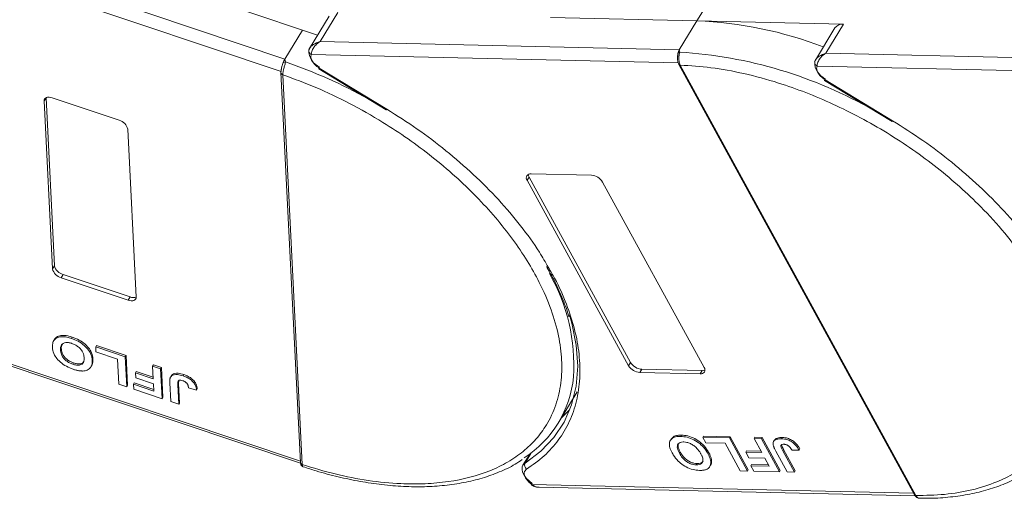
# Model space of a CAD drawing. Header units: millimetres. Extents: x 506 to 1981, y 649 to 1682.
# Tile 41 of 86: x 1391 to 1484, y 1407 to 1453. Entities that reach past the tile are written whole.
import ezdxf

# ---------------------------------------------------------------- set-up
doc = ezdxf.new("R2010")
doc.units = ezdxf.units.MM

msp = doc.modelspace()

# ---------------------------------------------------------------- linework, layer by layer
at = {"color": 7, "linetype": 'Continuous', "lineweight": 15}
for p, q in [((1415.994, 1448.821), (1378.099, 1461.55)), ((1376.864, 1460.664), (1415.623, 1447.645)), ((1402.217, 1456.776), (1417.675, 1451.583)), ((1455.201, 1452.466), (1457.069, 1455.535)), ((1419.338, 1450.489), (1421.018, 1453.251)), ((1420.205, 1452.905), (1418.336, 1449.835)), ((1441.258, 1452.786), (1455.201, 1452.466)), ((1455.201, 1452.466), (1453.521, 1449.704)), ((1469.145, 1452.147), (1455.201, 1452.466)), ((1467.464, 1449.384), (1469.145, 1452.147)), ((1417.675, 1451.583), (1415.994, 1448.821)), ((1417.675, 1451.583), (1419.094, 1451.08)), ((1468.331, 1451.801), (1466.463, 1448.73)), ((1453.521, 1449.704), (1419.338, 1450.489)), ((1418.356, 1449.865), (1418.267, 1449.648)), ((1418.506, 1449.263), (1453.412, 1448.462)), ((1453.521, 1449.704), (1453.558, 1449.485)), ((1501.647, 1448.6), (1467.464, 1449.384)), ((1415.994, 1448.821), (1416.05, 1448.544)), ((1466.482, 1448.761), (1466.394, 1448.543)), ((1415.62, 1447.546), (1415.62, 1447.528)), ((1415.62, 1447.527), (1417.47, 1410.41)), ((1419.216, 1447.894), (1425.642, 1443.984)), ((1419.258, 1447.963), (1425.684, 1444.053)), ((1453.474, 1448.305), (1475.89, 1407.333)), ((1453.613, 1448.24), (1453.614, 1448.238)), ((1453.614, 1448.238), (1476.029, 1407.266)), ((1466.633, 1448.159), (1501.538, 1447.358)), ((1415.797, 1447.329), (1415.797, 1447.327)), ((1415.797, 1447.327), (1417.647, 1410.21)), ((1467.343, 1446.79), (1473.769, 1442.88)), ((1467.385, 1446.859), (1473.811, 1442.949)), ((1393.083, 1444.829), (1393.27, 1445.136)), ((1393.88, 1428.839), (1393.083, 1444.829)), ((1393.27, 1445.136), (1394.066, 1429.146)), ((1393.851, 1445.132), (1400.221, 1442.993)), ((1401.046, 1442.154), (1401.843, 1426.164)), ((1439.042, 1437.276), (1439.228, 1437.583)), ((1448.698, 1419.625), (1439.042, 1437.276)), ((1439.228, 1437.583), (1448.885, 1419.932)), ((1439.415, 1437.89), (1445.161, 1437.758)), ((1446.225, 1437.111), (1455.881, 1419.461)), ((1394.066, 1429.146), (1393.88, 1428.839)), ((1394.891, 1428.307), (1394.704, 1428.001)), ((1401.075, 1425.861), (1394.704, 1428.001)), ((1394.891, 1428.307), (1401.262, 1426.168)), ((1401.262, 1426.168), (1401.075, 1425.861)), ((1417.464, 1410.529), (1377.135, 1424.076)), ((1377.532, 1423.753), (1417.483, 1410.334)), ((1394.067, 1422.115), (1394.009, 1422.019)), ((1395.689, 1422.224), (1395.764, 1422.346)), ((1394.007, 1422.016), (1393.992, 1421.992)), ((1394.645, 1421.125), (1394.72, 1421.248)), ((1397.994, 1421.414), (1398.068, 1421.536)), ((1397.994, 1421.414), (1400.801, 1420.471)), ((1398.017, 1420.938), (1397.994, 1421.414)), ((1398.068, 1421.536), (1400.876, 1420.593)), ((1397.73, 1420.263), (1397.655, 1420.14)), ((1400.059, 1420.252), (1398.017, 1420.938)), ((1400.178, 1417.873), (1400.059, 1420.252)), ((1400.876, 1420.593), (1400.801, 1420.471)), ((1400.801, 1420.471), (1400.943, 1417.615)), ((1400.876, 1420.593), (1401.018, 1417.738)), ((1395.813, 1419.771), (1395.888, 1419.893)), ((1397.548, 1419.53), (1397.623, 1419.653)), ((1403.404, 1419.596), (1403.479, 1419.719)), ((1403.404, 1419.596), (1404.17, 1419.339)), ((1403.464, 1418.388), (1403.404, 1419.596)), ((1403.479, 1419.719), (1404.245, 1419.462)), ((1404.245, 1419.462), (1404.17, 1419.339)), ((1404.17, 1419.339), (1404.312, 1416.484)), ((1404.245, 1419.462), (1404.387, 1416.606)), ((1448.885, 1419.932), (1448.698, 1419.625)), ((1449.948, 1419.285), (1449.761, 1418.979)), ((1449.948, 1419.285), (1455.695, 1419.154)), ((1401.855, 1419.077), (1401.78, 1418.954)), ((1401.804, 1418.478), (1401.78, 1418.954)), ((1401.78, 1418.954), (1403.464, 1418.388)), ((1403.488, 1417.912), (1401.804, 1418.478)), ((1401.855, 1419.077), (1403.457, 1418.539)), ((1405.203, 1418.697), (1405.129, 1418.574)), ((1406.382, 1418.78), (1406.307, 1418.657)), ((1455.508, 1418.847), (1449.761, 1418.979)), ((1455.695, 1419.154), (1455.508, 1418.847)), ((1400.943, 1417.615), (1400.178, 1417.873)), ((1401.018, 1417.738), (1400.943, 1417.615)), ((1401.658, 1417.991), (1401.583, 1417.868)), ((1401.607, 1417.392), (1401.583, 1417.868)), ((1401.583, 1417.868), (1403.523, 1417.217)), ((1401.658, 1417.991), (1403.515, 1417.367)), ((1403.523, 1417.217), (1403.488, 1417.912)), ((1405.129, 1416.209), (1405.039, 1418.009)), ((1405.803, 1417.8), (1405.877, 1417.923)), ((1405.803, 1417.8), (1405.895, 1415.952)), ((1405.902, 1418.195), (1405.877, 1417.923)), ((1405.877, 1417.923), (1405.969, 1416.075)), ((1406.821, 1417.513), (1407.585, 1417.292)), ((1407.659, 1417.415), (1407.585, 1417.292)), ((1404.312, 1416.484), (1401.607, 1417.392)), ((1404.387, 1416.606), (1404.312, 1416.484)), ((1442.001, 1414.152), (1443.812, 1417.129)), ((1405.895, 1415.952), (1405.129, 1416.209)), ((1405.969, 1416.075), (1405.895, 1415.952)), ((1453.654, 1412.891), (1453.729, 1413.014)), ((1455.753, 1412.803), (1455.828, 1412.926)), ((1455.753, 1412.803), (1458.286, 1412.745)), ((1456.041, 1412.278), (1455.753, 1412.803)), ((1455.828, 1412.926), (1458.36, 1412.868)), ((1458.36, 1412.868), (1458.286, 1412.745)), ((1458.286, 1412.745), (1460.01, 1409.593)), ((1458.36, 1412.868), (1460.085, 1409.716)), ((1460.634, 1412.691), (1460.709, 1412.814)), ((1460.709, 1412.814), (1461.399, 1412.798)), ((1461.399, 1412.798), (1461.325, 1412.675)), ((1461.399, 1412.798), (1463.124, 1409.646)), ((1463.307, 1412.794), (1463.232, 1412.671)), ((1452.74, 1412.638), (1452.665, 1412.516)), ((1457.883, 1412.236), (1456.041, 1412.278)), ((1459.32, 1409.609), (1457.883, 1412.236)), ((1460.634, 1412.691), (1461.325, 1412.675)), ((1461.364, 1411.358), (1460.634, 1412.691)), ((1461.325, 1412.675), (1463.049, 1409.523)), ((1462.572, 1412.534), (1462.498, 1412.411)), ((1439.284, 1411.214), (1438.64, 1410.155)), ((1438.844, 1410.359), (1439.432, 1411.324)), ((1439.168, 1411.129), (1439.232, 1411.128)), ((1453.536, 1411.287), (1453.611, 1411.41)), ((1456.311, 1411.377), (1456.237, 1411.255)), ((1459.919, 1411.515), (1459.844, 1411.393)), ((1460.132, 1410.867), (1459.844, 1411.393)), ((1459.844, 1411.393), (1461.364, 1411.358)), ((1459.919, 1411.515), (1461.295, 1411.484)), ((1461.651, 1410.832), (1460.132, 1410.867)), ((1463.786, 1409.506), (1462.699, 1411.493)), ((1463.361, 1411.531), (1463.435, 1411.653)), ((1463.361, 1411.531), (1464.477, 1409.491)), ((1463.435, 1411.653), (1464.551, 1409.613)), ((1464.248, 1411.571), (1464.916, 1411.595)), ((1464.991, 1411.718), (1464.916, 1411.595)), ((1417.647, 1410.21), (1417.647, 1410.209)), ((1455.137, 1410.184), (1455.211, 1410.307)), ((1456.418, 1410.029), (1456.493, 1410.151)), ((1456.589, 1410.58), (1456.515, 1410.457)), ((1460.396, 1410.227), (1460.321, 1410.105)), ((1460.609, 1409.579), (1460.321, 1410.105)), ((1460.321, 1410.105), (1462.071, 1410.065)), ((1460.396, 1410.227), (1462.002, 1410.191)), ((1462.071, 1410.065), (1461.651, 1410.832)), ((1460.01, 1409.593), (1459.32, 1409.609)), ((1460.085, 1409.716), (1460.01, 1409.593)), ((1463.049, 1409.523), (1460.609, 1409.579)), ((1463.124, 1409.646), (1463.049, 1409.523)), ((1464.477, 1409.491), (1463.786, 1409.506)), ((1464.551, 1409.613), (1464.477, 1409.491)), ((1475.805, 1407.488), (1439.499, 1408.321)), ((1440.193, 1408.047), (1475.965, 1407.226)), ((1476.029, 1407.266), (1476.03, 1407.264))]:
    msp.add_line(p, q, dxfattribs=at)
at = {"color": 7, "linetype": 'Continuous', "lineweight": 15, "flags": 128}
for points in [[(1419.258, 1447.963), (1419.236, 1447.927), (1419.222, 1447.903), (1419.216, 1447.894), (1419.216, 1447.894)], [(1467.385, 1446.859), (1467.362, 1446.822), (1467.348, 1446.799), (1467.343, 1446.79), (1467.343, 1446.79)], [(1393.083, 1444.829), (1393.093, 1444.935), (1393.133, 1445.027), (1393.201, 1445.101), (1393.296, 1445.154), (1393.413, 1445.185), (1393.548, 1445.191), (1393.696, 1445.174), (1393.851, 1445.132)], [(1425.684, 1444.053), (1425.662, 1444.017), (1425.648, 1443.994), (1425.642, 1443.984), (1425.642, 1443.984)], [(1473.811, 1442.949), (1473.788, 1442.913), (1473.774, 1442.889), (1473.769, 1442.88), (1473.769, 1442.88)], [(1401.843, 1426.164), (1401.833, 1426.058), (1401.793, 1425.966), (1401.724, 1425.892), (1401.63, 1425.839), (1401.513, 1425.808), (1401.377, 1425.802), (1401.23, 1425.82), (1401.075, 1425.861)], [(1443.061, 1424.467), (1443.286, 1423.686), (1443.712, 1421.595), (1443.852, 1419.586), (1443.707, 1417.68), (1443.277, 1415.898), (1442.566, 1414.258), (1441.584, 1412.778), (1440.339, 1411.474), (1438.844, 1410.359)], [(1442.278, 1414.607), (1442.324, 1414.649), (1443.116, 1415.45)], [(1439.533, 1408.424), (1439.22, 1408.658), (1438.954, 1408.922), (1438.748, 1409.201), (1438.612, 1409.483), (1438.552, 1409.752), (1438.573, 1409.996), (1438.64, 1410.155)], [(1438.64, 1410.155), (1438.672, 1410.201), (1438.844, 1410.359)], [(1439.499, 1408.321), (1439.472, 1408.287), (1439.454, 1408.266), (1439.445, 1408.259), (1439.445, 1408.266), (1439.455, 1408.288), (1439.473, 1408.322), (1439.499, 1408.368), (1439.533, 1408.424)]]:
    msp.add_lwpolyline(points, dxfattribs=at)
at = {"color": 7, "linetype": 'Continuous', "lineweight": 15}
for centre, radius, start, end in [((1453.625, 1414.61), 37.889, 68.97091, 87.61491), ((1469.029, 1451.289), 0.865, 82.29579, 143.75946), ((1418.566, 1449.631), 0.299, 148.89078, 176.84469), ((1418.701, 1449.65), 0.433, 180.29447, 243.27622), ((1419.976, 1449.624), 1.705, 177.9781, 247.11934), ((1453.636, 1449.218), 0.278, 106.23049, 154.5199), ((1450.929, 1407.207), 42.36, 60.09182, 86.44113), ((1416.063, 1448.143), 0.4, 91.90358, 127.33888), ((1400.28, 1402.626), 48.55, 60.85695, 71.04563), ((1468.102, 1448.519), 1.705, 177.9781, 247.11934), ((1466.79, 1448.516), 0.391, 154.88341, 246.17618), ((1415.853, 1447.557), 0.235, 186.92817, 256.1565), ((1415.854, 1447.555), 0.235, 187.01815, 256.10967), ((1453.599, 1448.391), 0.152, 213.6444, 275.03728), ((1453.602, 1448.393), 0.155, 214.37766, 274.3082), ((1399.929, 1441.88), 1.15, 13.78253, 75.26861), ((1439.345, 1437.512), 0.384, 79.47957, 217.89689), ((1439.71, 1437.87), 0.561, 182.97477, 210.78742), ((1445.069, 1436.409), 1.352, 31.28833, 86.07738), ((1394.997, 1429.113), 1.15, 193.78253, 255.26861), ((1395.184, 1429.42), 1.15, 193.78253, 255.26861), ((1425.959, 1419.682), 17.523, 356.34049, 29.85019), ((1401.565, 1426.871), 0.766, 246.67066, 291.30185), ((1449.854, 1420.328), 1.352, 211.28833, 266.07738), ((1450.041, 1420.635), 1.352, 211.28833, 266.07738), ((1455.578, 1419.225), 0.384, 259.47957, 37.89689), ((1433.176, 1419.522), 10.315, 302.75771, 354.67042), ((1455.728, 1419.713), 0.561, 266.58142, 294.38722), ((1417.703, 1410.438), 0.235, 187.01909, 256.10904), ((1417.704, 1410.437), 0.235, 186.93746, 256.07683), ((1439.281, 1410.152), 0.483, 154.63164, 231.84459), ((1476.018, 1407.42), 0.155, 214.37766, 274.3082), ((1476.019, 1407.419), 0.155, 214.42362, 274.2689)]:
    msp.add_arc(centre, radius, start, end, dxfattribs=at)
for points, knots in [([(1418.31, 1449.786), (1418.35, 1449.85), (1418.437, 1449.99), (1418.76, 1450.268), (1419.111, 1450.402), (1419.338, 1450.489)], [0, 0, 0, 0, 0.227063, 0.501587, 1, 1, 1, 1]), ([(1419.338, 1450.489), (1419.22, 1450.407), (1418.986, 1450.244), (1418.713, 1449.913), (1418.532, 1449.559), (1418.514, 1449.358), (1418.506, 1449.263)], [0, 0, 0, 0, 0.251519, 0.501784, 0.765632, 1, 1, 1, 1]), ([(1453.363, 1449.072), (1453.364, 1449.143), (1453.365, 1449.234), (1453.381, 1449.32), (1453.385, 1449.338)], [0, 0, 0, 0, 0.789595, 1, 1, 1, 1]), ([(1453.558, 1449.485), (1453.551, 1449.448), (1453.533, 1449.368), (1453.503, 1449.219), (1453.481, 1449.049), (1453.472, 1448.844), (1453.486, 1448.631), (1453.533, 1448.414), (1453.584, 1448.302), (1453.613, 1448.24)], [0, 0, 0, 0, 0.111997, 0.244844, 0.369168, 0.500899, 0.687533, 0.828138, 1, 1, 1, 1]), ([(1466.437, 1448.682), (1466.476, 1448.745), (1466.563, 1448.886), (1466.887, 1449.164), (1467.238, 1449.298), (1467.464, 1449.384)], [0, 0, 0, 0, 0.227063, 0.501587, 1, 1, 1, 1]), ([(1467.464, 1449.384), (1467.347, 1449.303), (1467.112, 1449.14), (1466.84, 1448.808), (1466.658, 1448.454), (1466.641, 1448.253), (1466.633, 1448.159)], [0, 0, 0, 0, 0.251519, 0.501784, 0.765632, 1, 1, 1, 1]), ([(1415.649, 1447.637), (1415.65, 1447.708), (1415.652, 1447.85), (1415.708, 1448.126), (1415.772, 1448.335), (1415.814, 1448.444), (1415.82, 1448.462)], [0, 0, 0, 0, 0.313357, 0.626713, 0.94007, 1, 1, 1, 1]), ([(1416.05, 1448.544), (1416.042, 1448.503), (1416.026, 1448.413), (1415.981, 1448.26), (1415.931, 1448.09), (1415.876, 1447.892), (1415.829, 1447.69), (1415.798, 1447.487), (1415.797, 1447.385), (1415.797, 1447.329)], [0, 0, 0, 0, 0.111997, 0.244844, 0.369168, 0.500899, 0.687533, 0.828138, 1, 1, 1, 1]), ([(1453.361, 1449.156), (1453.351, 1449.019), (1453.334, 1448.807), (1453.382, 1448.507), (1453.442, 1448.375), (1453.473, 1448.307)], [0, 0, 0, 0, 0.472653, 0.733055, 1, 1, 1, 1]), ([(1415.706, 1448.097), (1415.683, 1448.004), (1415.649, 1447.859), (1415.62, 1447.67), (1415.62, 1447.58), (1415.62, 1447.533)], [0, 0, 0, 0, 0.468492, 0.725761, 1, 1, 1, 1]), ([(1453.614, 1448.238), (1454.577, 1448.179), (1456.534, 1448.058), (1459.68, 1447.479), (1462.713, 1446.659), (1465.557, 1445.656), (1468.165, 1444.552), (1470.756, 1443.267), (1474.143, 1441.327), (1477.34, 1439.097), (1480.233, 1436.665), (1482.41, 1434.59), (1484.514, 1432.266), (1486.426, 1429.734), (1487.972, 1427.221), (1489.172, 1424.716), (1490.017, 1422.208), (1490.435, 1419.922), (1490.501, 1417.897), (1490.297, 1416.132), (1489.829, 1414.473), (1488.847, 1412.435), (1487.355, 1410.71), (1485.415, 1409.359), (1483.61, 1408.462), (1481.409, 1407.763), (1478.824, 1407.315), (1476.952, 1407.282), (1476.029, 1407.266)], [0, 0, 0, 0, 0.038862, 0.078912, 0.120068, 0.152227, 0.184382, 0.217215, 0.250043, 0.315618, 0.347778, 0.379932, 0.421093, 0.461142, 0.5, 0.538863, 0.578912, 0.620068, 0.652227, 0.684382, 0.717215, 0.750043, 0.815618, 0.847778, 0.879932, 0.921093, 0.96114, 1, 1, 1, 1]), ([(1415.797, 1447.327), (1416.844, 1446.941), (1418.971, 1446.159), (1422.17, 1444.627), (1425.106, 1442.964), (1427.725, 1441.238), (1430.023, 1439.524), (1432.198, 1437.688), (1434.894, 1435.103), (1437.213, 1432.379), (1439.075, 1429.619), (1440.338, 1427.369), (1441.376, 1424.967), (1442.081, 1422.485), (1442.387, 1420.148), (1442.308, 1417.939), (1441.83, 1415.855), (1441, 1414.081), (1439.922, 1412.617), (1438.69, 1411.434), (1437.222, 1410.422), (1434.962, 1409.322), (1432.308, 1408.627), (1429.364, 1408.357), (1426.83, 1408.362), (1423.963, 1408.648), (1420.81, 1409.25), (1418.691, 1409.894), (1417.647, 1410.21)], [0, 0, 0, 0, 0.038862, 0.078912, 0.120068, 0.152227, 0.184382, 0.217215, 0.250043, 0.315618, 0.347778, 0.379932, 0.421093, 0.461142, 0.5, 0.538863, 0.578912, 0.620068, 0.652227, 0.684382, 0.717215, 0.750043, 0.815618, 0.847778, 0.879932, 0.921093, 0.96114, 1, 1, 1, 1]), ([(1425.684, 1444.053), (1426.659, 1443.434), (1428.61, 1442.197), (1431.368, 1440.1), (1433.965, 1437.848), (1436.351, 1435.449), (1438.45, 1432.963), (1440.031, 1430.798), (1440.775, 1429.474), (1441.043, 1428.997)], [0, 0, 0, 0, 0.149567, 0.299144, 0.452293, 0.606501, 0.760709, 0.913858, 1, 1, 1, 1]), ([(1473.811, 1442.949), (1474.786, 1442.33), (1476.736, 1441.092), (1479.495, 1438.995), (1482.092, 1436.744), (1484.478, 1434.345), (1486.577, 1431.859), (1488.158, 1429.694), (1488.902, 1428.37), (1489.17, 1427.893)], [0, 0, 0, 0, 0.149567, 0.299144, 0.452293, 0.606501, 0.760709, 0.913858, 1, 1, 1, 1]), ([(1441.043, 1428.997), (1441.254, 1428.647), (1441.959, 1427.468), (1442.818, 1425.471), (1443.614, 1423.046), (1444.039, 1420.681), (1444.108, 1418.404), (1443.796, 1416.25), (1443.112, 1414.273), (1442.066, 1412.522), (1440.716, 1410.989), (1439.56, 1410.178), (1438.982, 1409.772)], [0, 0, 0, 0, 0.044474, 0.14937, 0.254252, 0.359148, 0.466545, 0.574685, 0.682825, 0.790222, 0.895108, 1, 1, 1, 1]), ([(1440.871, 1429.084), (1441.1, 1428.684), (1441.663, 1427.7), (1442.355, 1426.144), (1442.84, 1424.936), (1443.004, 1424.323), (1443.018, 1424.271)], [0, 0, 0, 0, 0.246456, 0.605605, 0.966644, 1, 1, 1, 1]), ([(1393.879, 1421.396), (1393.878, 1421.471), (1393.875, 1421.698), (1393.969, 1422.026), (1394.262, 1422.299), (1394.706, 1422.412), (1395.209, 1422.37), (1395.544, 1422.268), (1395.689, 1422.224)], [0, 0, 0, 0, 0.101888, 0.307343, 0.492963, 0.678647, 0.860791, 1, 1, 1, 1]), ([(1394.073, 1422.112), (1394.076, 1422.122), (1394.114, 1422.253), (1394.349, 1422.416), (1394.778, 1422.536), (1395.284, 1422.492), (1395.619, 1422.39), (1395.764, 1422.346)], [0, 0, 0, 0, 0.021339, 0.283602, 0.545958, 0.803311, 1, 1, 1, 1]), ([(1395.689, 1422.224), (1395.795, 1422.185), (1396.117, 1422.07), (1396.648, 1421.784), (1397.157, 1421.339), (1397.516, 1420.82), (1397.634, 1420.422), (1397.652, 1420.191), (1397.655, 1420.14)], [0, 0, 0, 0, 0.102171, 0.30922, 0.51365, 0.692275, 0.932413, 1, 1, 1, 1]), ([(1395.764, 1422.346), (1395.87, 1422.308), (1396.192, 1422.193), (1396.723, 1421.907), (1397.232, 1421.462), (1397.591, 1420.943), (1397.709, 1420.545), (1397.726, 1420.314), (1397.73, 1420.263)], [0, 0, 0, 0, 0.102171, 0.30922, 0.51365, 0.692275, 0.932413, 1, 1, 1, 1]), ([(1395.846, 1419.291), (1395.74, 1419.33), (1395.418, 1419.445), (1394.891, 1419.732), (1394.385, 1420.175), (1394.024, 1420.693), (1393.901, 1421.1), (1393.883, 1421.339), (1393.879, 1421.396)], [0, 0, 0, 0, 0.101398, 0.306996, 0.506144, 0.685262, 0.924557, 1, 1, 1, 1]), ([(1394.645, 1421.125), (1394.645, 1421.2), (1394.643, 1421.411), (1394.74, 1421.672), (1395.004, 1421.819), (1395.297, 1421.85), (1395.55, 1421.799), (1395.688, 1421.756), (1395.714, 1421.747)], [0, 0, 0, 0, 0.15859, 0.447239, 0.620381, 0.793575, 0.961295, 1, 1, 1, 1]), ([(1394.72, 1421.248), (1394.717, 1421.324), (1394.709, 1421.491), (1394.785, 1421.62), (1394.826, 1421.69)], [0, 0, 0, 0, 0.459227, 1, 1, 1, 1]), ([(1395.888, 1419.893), (1395.78, 1419.934), (1395.565, 1420.016), (1395.254, 1420.215), (1394.998, 1420.463), (1394.796, 1420.79), (1394.734, 1421.052), (1394.722, 1421.216), (1394.72, 1421.248)], [0, 0, 0, 0, 0.160292, 0.321922, 0.490761, 0.657569, 0.933883, 1, 1, 1, 1]), ([(1395.714, 1421.747), (1395.822, 1421.706), (1396.038, 1421.623), (1396.346, 1421.418), (1396.612, 1421.16), (1396.824, 1420.812), (1396.879, 1420.55), (1396.89, 1420.395), (1396.891, 1420.379)], [0, 0, 0, 0, 0.15971, 0.320429, 0.491074, 0.67705, 0.96629, 1, 1, 1, 1]), ([(1395.813, 1419.771), (1395.706, 1419.811), (1395.49, 1419.893), (1395.18, 1420.092), (1394.924, 1420.34), (1394.721, 1420.667), (1394.659, 1420.929), (1394.647, 1421.093), (1394.645, 1421.125)], [0, 0, 0, 0, 0.160292, 0.321922, 0.490761, 0.657569, 0.933883, 1, 1, 1, 1]), ([(1396.891, 1420.379), (1396.891, 1420.304), (1396.893, 1420.114), (1396.813, 1419.872), (1396.598, 1419.711), (1396.319, 1419.662), (1396.041, 1419.7), (1395.871, 1419.752), (1395.813, 1419.771)], [0, 0, 0, 0, 0.158617, 0.400864, 0.573059, 0.745486, 0.912985, 1, 1, 1, 1]), ([(1397.73, 1420.263), (1397.732, 1420.225), (1397.735, 1420.149), (1397.729, 1420.035), (1397.715, 1419.92), (1397.688, 1419.805), (1397.658, 1419.716), (1397.63, 1419.668), (1397.621, 1419.654)], [0, 0, 0, 0, 0.171032, 0.342376, 0.531815, 0.72208, 0.915654, 1, 1, 1, 1]), ([(1396.68, 1419.122), (1396.631, 1419.124), (1396.533, 1419.129), (1396.388, 1419.151), (1396.249, 1419.177), (1396.117, 1419.209), (1395.982, 1419.247), (1395.892, 1419.277), (1395.846, 1419.291)], [0, 0, 0, 0, 0.185429, 0.37219, 0.527708, 0.683877, 0.841678, 1, 1, 1, 1]), ([(1396.872, 1420.056), (1396.865, 1420.032), (1396.835, 1419.936), (1396.667, 1419.837), (1396.396, 1419.784), (1396.116, 1419.822), (1395.946, 1419.875), (1395.888, 1419.893)], [0, 0, 0, 0, 0.0881313, 0.3502083, 0.6126362, 0.8675659, 1, 1, 1, 1]), ([(1397.514, 1419.474), (1397.469, 1419.422), (1397.381, 1419.317), (1397.139, 1419.179), (1396.891, 1419.12), (1396.702, 1419.121), (1396.68, 1419.122)], [0, 0, 0, 0, 0.250896, 0.502166, 0.940512, 1, 1, 1, 1]), ([(1397.655, 1420.14), (1397.657, 1420.102), (1397.66, 1420.026), (1397.654, 1419.912), (1397.641, 1419.797), (1397.614, 1419.683), (1397.584, 1419.593), (1397.555, 1419.546), (1397.547, 1419.531)], [0, 0, 0, 0, 0.171032, 0.342376, 0.531815, 0.72208, 0.915654, 1, 1, 1, 1]), ([(1405.039, 1418.009), (1405.038, 1418.047), (1405.035, 1418.123), (1405.037, 1418.223), (1405.044, 1418.31), (1405.056, 1418.384), (1405.07, 1418.457), (1405.09, 1418.501), (1405.099, 1418.523)], [0, 0, 0, 0, 0.20827, 0.416707, 0.561481, 0.706573, 0.852825, 1, 1, 1, 1]), ([(1405.099, 1418.523), (1405.139, 1418.58), (1405.218, 1418.693), (1405.451, 1418.784), (1405.814, 1418.802), (1406.121, 1418.712), (1406.307, 1418.657)], [0, 0, 0, 0, 0.20646, 0.413515, 0.645211, 1, 1, 1, 1]), ([(1405.174, 1418.646), (1405.213, 1418.702), (1405.292, 1418.816), (1405.526, 1418.907), (1405.889, 1418.925), (1406.196, 1418.835), (1406.382, 1418.78)], [0, 0, 0, 0, 0.20646, 0.413515, 0.645211, 1, 1, 1, 1]), ([(1406.307, 1418.657), (1406.414, 1418.618), (1406.657, 1418.529), (1407.021, 1418.317), (1407.316, 1418.035), (1407.533, 1417.677), (1407.564, 1417.443), (1407.585, 1417.292)], [0, 0, 0, 0, 0.155292, 0.353145, 0.543243, 0.704067, 1, 1, 1, 1]), ([(1406.382, 1418.78), (1406.489, 1418.741), (1406.731, 1418.652), (1407.095, 1418.439), (1407.39, 1418.157), (1407.608, 1417.8), (1407.639, 1417.566), (1407.659, 1417.415)], [0, 0, 0, 0, 0.155292, 0.353145, 0.543243, 0.704067, 1, 1, 1, 1]), ([(1405.803, 1417.8), (1405.801, 1417.876), (1405.798, 1418.006), (1405.829, 1418.152), (1405.896, 1418.231), (1405.988, 1418.254), (1406.118, 1418.247), (1406.219, 1418.217), (1406.282, 1418.198)], [0, 0, 0, 0, 0.292027, 0.504854, 0.613905, 0.723685, 0.829816, 1, 1, 1, 1]), ([(1406.282, 1418.198), (1406.315, 1418.186), (1406.381, 1418.162), (1406.47, 1418.114), (1406.546, 1418.063), (1406.605, 1418.012), (1406.658, 1417.959), (1406.685, 1417.922), (1406.699, 1417.903)], [0, 0, 0, 0, 0.202387, 0.410907, 0.557829, 0.709472, 0.853224, 1, 1, 1, 1]), ([(1406.699, 1417.903), (1406.715, 1417.877), (1406.748, 1417.824), (1406.773, 1417.751), (1406.792, 1417.686), (1406.804, 1417.627), (1406.814, 1417.57), (1406.819, 1417.532), (1406.821, 1417.513)], [0, 0, 0, 0, 0.193806, 0.393127, 0.544069, 0.695412, 0.847613, 1, 1, 1, 1]), ([(1452.837, 1411.318), (1452.794, 1411.402), (1452.663, 1411.656), (1452.544, 1412.057), (1452.597, 1412.468), (1452.848, 1412.752), (1453.23, 1412.884), (1453.526, 1412.889), (1453.654, 1412.891)], [0, 0, 0, 0, 0.101888, 0.307343, 0.492963, 0.678647, 0.860791, 1, 1, 1, 1]), ([(1452.755, 1412.628), (1452.812, 1412.71), (1452.939, 1412.892), (1453.307, 1413.005), (1453.601, 1413.011), (1453.729, 1413.014)], [0, 0, 0, 0, 0.3159769, 0.7036842, 1, 1, 1, 1]), ([(1453.654, 1412.891), (1453.751, 1412.886), (1454.046, 1412.871), (1454.586, 1412.74), (1455.201, 1412.422), (1455.751, 1411.967), (1456.061, 1411.563), (1456.205, 1411.31), (1456.237, 1411.255)], [0, 0, 0, 0, 0.102171, 0.30922, 0.51365, 0.692275, 0.932413, 1, 1, 1, 1]), ([(1453.729, 1413.014), (1453.826, 1413.009), (1454.121, 1412.994), (1454.661, 1412.863), (1455.276, 1412.544), (1455.826, 1412.09), (1456.136, 1411.686), (1456.28, 1411.433), (1456.311, 1411.377)], [0, 0, 0, 0, 0.102171, 0.30922, 0.51365, 0.692275, 0.932413, 1, 1, 1, 1]), ([(1462.584, 1412.527), (1462.599, 1412.558), (1462.647, 1412.658), (1462.88, 1412.778), (1463.146, 1412.788), (1463.307, 1412.794)], [0, 0, 0, 0, 0.148382, 0.484821, 1, 1, 1, 1]), ([(1463.307, 1412.794), (1463.405, 1412.788), (1463.628, 1412.775), (1464.008, 1412.666), (1464.378, 1412.455), (1464.736, 1412.131), (1464.891, 1411.88), (1464.991, 1411.718)], [0, 0, 0, 0, 0.155292, 0.353145, 0.543243, 0.704067, 1, 1, 1, 1]), ([(1453.536, 1411.287), (1453.493, 1411.371), (1453.372, 1411.608), (1453.293, 1411.935), (1453.397, 1412.194), (1453.588, 1412.333), (1453.797, 1412.366), (1453.92, 1412.366), (1453.943, 1412.366)], [0, 0, 0, 0, 0.1585903, 0.4472388, 0.6203806, 0.7935748, 0.9612953, 1, 1, 1, 1]), ([(1453.611, 1411.41), (1453.569, 1411.494), (1453.449, 1411.729), (1453.359, 1412.046), (1453.445, 1412.209), (1453.472, 1412.262)], [0, 0, 0, 0, 0.271027, 0.764321, 1, 1, 1, 1]), ([(1453.943, 1412.366), (1454.043, 1412.358), (1454.243, 1412.342), (1454.579, 1412.221), (1454.915, 1412.026), (1455.264, 1411.711), (1455.452, 1411.438), (1455.547, 1411.267), (1455.557, 1411.25)], [0, 0, 0, 0, 0.15971, 0.320429, 0.491074, 0.67705, 0.96629, 1, 1, 1, 1]), ([(1462.449, 1412.091), (1462.445, 1412.168), (1462.437, 1412.324), (1462.551, 1412.509), (1462.799, 1412.659), (1463.069, 1412.667), (1463.232, 1412.671)], [0, 0, 0, 0, 0.20646, 0.413515, 0.645211, 1, 1, 1, 1]), ([(1462.699, 1411.493), (1462.676, 1411.535), (1462.631, 1411.62), (1462.576, 1411.733), (1462.531, 1411.833), (1462.498, 1411.919), (1462.467, 1412.006), (1462.455, 1412.063), (1462.449, 1412.091)], [0, 0, 0, 0, 0.20827, 0.416707, 0.561481, 0.706573, 0.852825, 1, 1, 1, 1]), ([(1463.361, 1411.531), (1463.317, 1411.615), (1463.24, 1411.76), (1463.179, 1411.935), (1463.183, 1412.047), (1463.234, 1412.106), (1463.331, 1412.144), (1463.42, 1412.146), (1463.475, 1412.147)], [0, 0, 0, 0, 0.292027, 0.504854, 0.613905, 0.723685, 0.829816, 1, 1, 1, 1]), ([(1463.232, 1412.671), (1463.33, 1412.666), (1463.553, 1412.653), (1463.933, 1412.544), (1464.303, 1412.332), (1464.661, 1412.008), (1464.816, 1411.758), (1464.916, 1411.595)], [0, 0, 0, 0, 0.155292, 0.353145, 0.543243, 0.704067, 1, 1, 1, 1]), ([(1463.272, 1412.165), (1463.267, 1412.158), (1463.245, 1412.126), (1463.284, 1411.949), (1463.369, 1411.782), (1463.435, 1411.653)], [0, 0, 0, 0, 0.05409, 0.269563, 1, 1, 1, 1]), ([(1463.475, 1412.147), (1463.505, 1412.146), (1463.567, 1412.142), (1463.657, 1412.12), (1463.74, 1412.09), (1463.811, 1412.055), (1463.879, 1412.013), (1463.919, 1411.981), (1463.94, 1411.965)], [0, 0, 0, 0, 0.202387, 0.410907, 0.557829, 0.709472, 0.853224, 1, 1, 1, 1]), ([(1463.94, 1411.965), (1463.966, 1411.941), (1464.019, 1411.893), (1464.079, 1411.821), (1464.129, 1411.755), (1464.171, 1411.694), (1464.211, 1411.632), (1464.236, 1411.591), (1464.248, 1411.571)], [0, 0, 0, 0, 0.193806, 0.393127, 0.544069, 0.695412, 0.847613, 1, 1, 1, 1]), ([(1455.433, 1409.658), (1455.335, 1409.663), (1455.041, 1409.679), (1454.503, 1409.812), (1453.891, 1410.129), (1453.34, 1410.582), (1453.022, 1410.995), (1452.873, 1411.256), (1452.837, 1411.318)], [0, 0, 0, 0, 0.101398, 0.306996, 0.506144, 0.685262, 0.924557, 1, 1, 1, 1]), ([(1455.137, 1410.184), (1455.037, 1410.191), (1454.838, 1410.206), (1454.504, 1410.319), (1454.181, 1410.506), (1453.851, 1410.801), (1453.658, 1411.072), (1453.556, 1411.252), (1453.536, 1411.287)], [0, 0, 0, 0, 0.160292, 0.321922, 0.490761, 0.657569, 0.933883, 1, 1, 1, 1]), ([(1455.211, 1410.307), (1455.112, 1410.314), (1454.912, 1410.329), (1454.578, 1410.442), (1454.256, 1410.628), (1453.925, 1410.923), (1453.732, 1411.195), (1453.631, 1411.375), (1453.611, 1411.41)], [0, 0, 0, 0, 0.160292, 0.321922, 0.490761, 0.657569, 0.933883, 1, 1, 1, 1]), ([(1455.557, 1411.25), (1455.601, 1411.166), (1455.71, 1410.953), (1455.79, 1410.654), (1455.728, 1410.397), (1455.559, 1410.242), (1455.34, 1410.186), (1455.188, 1410.184), (1455.137, 1410.184)], [0, 0, 0, 0, 0.158617, 0.400864, 0.573059, 0.745486, 0.912985, 1, 1, 1, 1]), ([(1456.237, 1411.255), (1456.259, 1411.213), (1456.305, 1411.128), (1456.366, 1410.998), (1456.422, 1410.864), (1456.468, 1410.726), (1456.502, 1410.589), (1456.511, 1410.501), (1456.515, 1410.457)], [0, 0, 0, 0, 0.15395, 0.308181, 0.478699, 0.649961, 0.824203, 1, 1, 1, 1]), ([(1456.311, 1411.377), (1456.334, 1411.335), (1456.379, 1411.251), (1456.44, 1411.121), (1456.496, 1410.987), (1456.542, 1410.849), (1456.577, 1410.712), (1456.585, 1410.624), (1456.589, 1410.58)], [0, 0, 0, 0, 0.15395, 0.308181, 0.478699, 0.649961, 0.824203, 1, 1, 1, 1]), ([(1417.47, 1410.413), (1417.476, 1410.359), (1417.487, 1410.255), (1417.551, 1410.127), (1417.635, 1410.036), (1417.707, 1410.004), (1417.74, 1409.99)], [0, 0, 0, 0, 0.279958, 0.547762, 0.791244, 1, 1, 1, 1]), ([(1417.647, 1410.209), (1417.653, 1410.162), (1417.663, 1410.077), (1417.697, 1410.009), (1417.726, 1410.003), (1417.737, 1410.001)], [0, 0, 0, 0, 0.431108, 0.783831, 1, 1, 1, 1]), ([(1417.738, 1410.004), (1418.15, 1409.867), (1419.26, 1409.499), (1421.069, 1409.029), (1423.161, 1408.588), (1425.241, 1408.281), (1427.288, 1408.111), (1429.282, 1408.085), (1431.208, 1408.206), (1433.047, 1408.479), (1434.791, 1408.903), (1436.416, 1409.491), (1437.683, 1410.083), (1438.345, 1410.536), (1438.563, 1410.685)], [0, 0, 0, 0, 0.050696, 0.136688, 0.224306, 0.313116, 0.402817, 0.493214, 0.584194, 0.675708, 0.767772, 0.860481, 0.954019, 1, 1, 1, 1]), ([(1455.78, 1410.528), (1455.732, 1410.472), (1455.637, 1410.361), (1455.414, 1410.309), (1455.263, 1410.307), (1455.211, 1410.307)], [0, 0, 0, 0, 0.398189, 0.794249, 1, 1, 1, 1]), ([(1456.515, 1410.457), (1456.513, 1410.382), (1456.51, 1410.233), (1456.417, 1409.992), (1456.274, 1409.838), (1456.138, 1409.772), (1456.122, 1409.765)], [0, 0, 0, 0, 0.250896, 0.502166, 0.940512, 1, 1, 1, 1]), ([(1456.589, 1410.58), (1456.586, 1410.507), (1456.578, 1410.36), (1456.547, 1410.211), (1456.493, 1410.159), (1456.488, 1410.154)], [0, 0, 0, 0, 0.478395, 0.957504, 1, 1, 1, 1]), ([(1438.982, 1409.772), (1438.929, 1409.729), (1438.819, 1409.64), (1438.753, 1409.44), (1438.764, 1409.208), (1438.841, 1409.04), (1438.879, 1408.958)], [0, 0, 0, 0, 0.2455128, 0.5, 0.7544872, 1, 1, 1, 1]), ([(1456.122, 1409.765), (1456.086, 1409.75), (1456.014, 1409.721), (1455.898, 1409.693), (1455.784, 1409.674), (1455.672, 1409.663), (1455.555, 1409.657), (1455.473, 1409.658), (1455.433, 1409.658)], [0, 0, 0, 0, 0.185429, 0.37219, 0.527708, 0.683877, 0.841678, 1, 1, 1, 1]), ([(1476.373, 1407.018), (1476.714, 1407.01), (1477.728, 1406.986), (1479.332, 1407.107), (1481.175, 1407.374), (1482.918, 1407.799), (1484.542, 1408.386), (1485.808, 1408.978), (1486.468, 1409.429), (1486.684, 1409.577)], [0, 0, 0, 0, 0.083579, 0.248214, 0.413815, 0.580411, 0.748174, 0.91744, 1, 1, 1, 1]), ([(1439.445, 1408.259), (1439.569, 1408.195), (1439.805, 1408.074), (1440.068, 1408.056), (1440.191, 1408.047)], [0, 0, 0, 0, 0.529898, 1, 1, 1, 1]), ([(1439.499, 1408.321), (1439.6, 1408.243), (1439.805, 1408.084), (1440.063, 1408.064), (1440.193, 1408.053)], [0, 0, 0, 0, 0.493587, 1, 1, 1, 1]), ([(1475.891, 1407.331), (1475.921, 1407.284), (1475.982, 1407.189), (1476.106, 1407.084), (1476.243, 1407.014), (1476.336, 1407.005), (1476.382, 1407)], [0, 0, 0, 0, 0.242484, 0.492478, 0.746362, 1, 1, 1, 1]), ([(1476.03, 1407.264), (1476.065, 1407.212), (1476.127, 1407.117), (1476.246, 1407.025), (1476.327, 1407.011), (1476.371, 1407.003)], [0, 0, 0, 0, 0.3548798, 0.6452342, 1, 1, 1, 1])]:
    msp.add_open_spline(points, degree=3, knots=knots, dxfattribs=at)
for points in [[(1418.506, 1449.263), (1418.479, 1449.171), (1418.424, 1448.987), (1418.526, 1448.755), (1418.577, 1448.639)], [(1453.385, 1449.338), (1453.401, 1449.406), (1453.433, 1449.542), (1453.492, 1449.65), (1453.521, 1449.704)], [(1415.82, 1448.462), (1415.847, 1448.528), (1415.902, 1448.66), (1415.963, 1448.768), (1415.994, 1448.821)], [(1418.577, 1448.639), (1418.66, 1448.513), (1418.826, 1448.262), (1419.114, 1448.063), (1419.258, 1447.963)], [(1466.633, 1448.159), (1466.605, 1448.067), (1466.55, 1447.882), (1466.652, 1447.65), (1466.703, 1447.535)], [(1466.703, 1447.535), (1466.786, 1447.409), (1466.953, 1447.158), (1467.241, 1446.958), (1467.385, 1446.859)], [(1438.879, 1408.958), (1438.955, 1408.841), (1439.108, 1408.608), (1439.368, 1408.417), (1439.499, 1408.321)]]:
    msp.add_open_spline(points, degree=3, dxfattribs=at)

doc.saveas('drawing.dxf')
